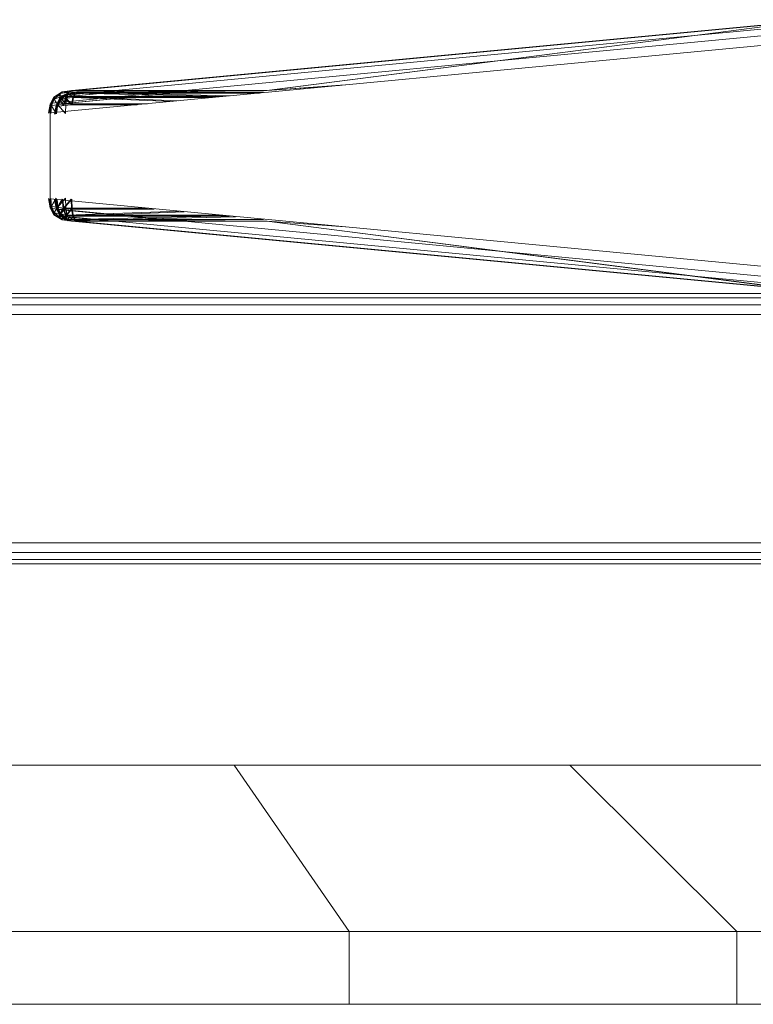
# Model space of a CAD drawing. Header units: millimetres. Extents: x 1 to 3476, y -521 to 159.
# Tile 10 of 130: x 181 to 200, y 133 to 159. Entities that reach past the tile are written whole.
import ezdxf

# ---------------------------------------------------------------- set-up
doc = ezdxf.new("R2010")
doc.units = ezdxf.units.MM
doc.layers.add('VG491211CA_dwg', color=8, linetype='Continuous', lineweight=9)

# ---------------------------------------------------------------- blocks, each defined once
blk = doc.blocks.new('VG491211CA_dwg-300031-Południe')
at = {"color": 18, "lineweight": 9}
for p, q in [((201.628, 158.871), (181.742, 156.982)), ((181.995, 157.018), (201.949, 158.915)), ((201.966, 158.915), (181.996, 157.018)), ((201.966, 158.915), (187.215, 157.023)), ((187.222, 157.023), (201.949, 158.915)), ((181.451, 156.683), (201.243, 158.563)), ((181.56, 156.87), (201.387, 158.753)), ((181.414, 156.421), (201.195, 158.299)), ((185.005, 157.021), (181.45, 156.683)), ((181.74, 156.982), (181.518, 156.846)), ((181.742, 156.982), (181.519, 156.846)), ((181.559, 156.87), (183.126, 157.019)), ((181.559, 156.87), (181.74, 156.982)), ((181.742, 156.982), (181.56, 156.87)), ((185.168, 156.995), (181.607, 156.657)), ((181.621, 156.657), (185.463, 157.022)), ((181.92, 156.975), (181.672, 156.84)), ((181.921, 156.975), (181.673, 156.84)), ((181.995, 157.018), (181.689, 156.938)), ((181.689, 156.938), (181.74, 156.982)), ((181.92, 156.975), (181.689, 156.938)), ((181.996, 157.018), (181.69, 156.938)), ((181.742, 156.982), (181.69, 156.938)), ((181.69, 156.938), (181.921, 156.975)), ((181.716, 156.844), (183.286, 156.993)), ((181.73, 156.844), (183.58, 157.02)), ((181.74, 156.982), (181.995, 157.018)), ((181.996, 157.018), (181.742, 156.982)), ((182.152, 156.992), (181.846, 156.912)), ((182.165, 156.992), (181.86, 156.912)), ((181.92, 156.975), (181.866, 156.858)), ((181.867, 156.858), (181.921, 156.975)), ((186.23, 156.878), (181.92, 156.975)), ((181.921, 156.975), (181.996, 157.018)), ((181.921, 156.975), (187.121, 156.978)), ((181.921, 156.975), (186.229, 156.878)), ((187.222, 157.023), (181.995, 157.018)), ((181.996, 157.018), (187.215, 157.023)), ((181.996, 157.018), (187.121, 156.978)), ((182.165, 156.992), (187.015, 156.953)), ((187.215, 157.023), (189.324, 157.172)), ((187.215, 157.023), (189.159, 157.156)), ((189.306, 157.17), (187.222, 157.023)), ((189.143, 157.155), (187.222, 157.023)), ((181.518, 156.846), (181.416, 156.658)), ((181.416, 156.658), (181.524, 156.785)), ((181.418, 156.658), (181.519, 156.846)), ((181.418, 156.658), (181.526, 156.785)), ((181.45, 156.683), (181.559, 156.87)), ((181.45, 156.683), (181.518, 156.846)), ((181.56, 156.87), (181.451, 156.683)), ((181.451, 156.683), (181.519, 156.846)), ((181.454, 156.615), (181.524, 156.785)), ((181.526, 156.785), (181.455, 156.615)), ((181.689, 156.938), (181.518, 156.846)), ((181.518, 156.846), (181.559, 156.87)), ((181.524, 156.785), (181.518, 156.846)), ((181.519, 156.846), (181.69, 156.938)), ((181.519, 156.846), (181.56, 156.87)), ((181.526, 156.785), (181.519, 156.846)), ((181.689, 156.938), (181.524, 156.785)), ((181.524, 156.785), (181.672, 156.84)), ((181.609, 156.65), (181.524, 156.785)), ((181.69, 156.938), (181.526, 156.785)), ((181.673, 156.84), (181.526, 156.785)), ((181.61, 156.65), (181.526, 156.785)), ((181.676, 156.82), (181.574, 156.632)), ((181.574, 156.632), (181.682, 156.759)), ((181.588, 156.632), (181.689, 156.82)), ((181.588, 156.632), (181.695, 156.759)), ((181.607, 156.657), (181.716, 156.844)), ((181.607, 156.657), (181.676, 156.82)), ((181.609, 156.65), (181.672, 156.84)), ((181.673, 156.84), (181.61, 156.65)), ((181.611, 156.589), (181.682, 156.759)), ((181.73, 156.844), (181.621, 156.657)), ((181.621, 156.657), (181.689, 156.82)), ((181.695, 156.759), (181.625, 156.589)), ((181.672, 156.84), (181.689, 156.938)), ((181.672, 156.84), (181.866, 156.858)), ((181.834, 156.668), (181.672, 156.84)), ((181.69, 156.938), (181.673, 156.84)), ((181.867, 156.858), (181.673, 156.84)), ((181.835, 156.668), (181.673, 156.84)), ((181.898, 156.956), (181.676, 156.82)), ((181.846, 156.912), (181.676, 156.82)), ((181.676, 156.82), (181.716, 156.844)), ((181.682, 156.759), (181.676, 156.82)), ((181.846, 156.912), (181.682, 156.759)), ((181.682, 156.759), (181.829, 156.814)), ((181.766, 156.624), (181.682, 156.759)), ((181.911, 156.956), (181.689, 156.82)), ((181.689, 156.82), (181.86, 156.912)), ((181.689, 156.82), (181.73, 156.844)), ((181.695, 156.759), (181.689, 156.82)), ((181.86, 156.912), (181.695, 156.759)), ((181.843, 156.814), (181.695, 156.759)), ((181.779, 156.624), (181.695, 156.759)), ((181.716, 156.844), (181.898, 156.956)), ((181.911, 156.956), (181.73, 156.844)), ((181.766, 156.624), (181.829, 156.814)), ((181.843, 156.814), (181.779, 156.624)), ((182.077, 156.949), (181.829, 156.814)), ((181.829, 156.814), (181.846, 156.912)), ((181.829, 156.814), (182.023, 156.832)), ((181.991, 156.642), (181.829, 156.814)), ((181.866, 156.858), (181.834, 156.668)), ((181.835, 156.668), (181.867, 156.858)), ((182.09, 156.949), (181.843, 156.814)), ((181.86, 156.912), (181.843, 156.814)), ((182.037, 156.832), (181.843, 156.814)), ((182.005, 156.642), (181.843, 156.814)), ((181.846, 156.912), (181.898, 156.956)), ((182.077, 156.949), (181.846, 156.912)), ((181.911, 156.956), (181.86, 156.912)), ((181.86, 156.912), (182.09, 156.949)), ((181.866, 156.858), (186.031, 156.859)), ((181.866, 156.858), (184.859, 156.748)), ((186.031, 156.859), (181.867, 156.858)), ((184.859, 156.748), (181.867, 156.858)), ((182.023, 156.832), (181.991, 156.642)), ((182.005, 156.642), (182.037, 156.832)), ((182.077, 156.949), (182.023, 156.832)), ((182.023, 156.832), (185.756, 156.833)), ((182.023, 156.832), (184.681, 156.731)), ((182.037, 156.832), (182.09, 156.949)), ((185.756, 156.833), (182.037, 156.832)), ((184.683, 156.731), (182.037, 156.832)), ((186.013, 156.858), (182.077, 156.949)), ((182.09, 156.949), (187.005, 156.952)), ((182.09, 156.949), (186.013, 156.858)), ((181.416, 156.658), (181.375, 156.414)), ((181.375, 156.414), (181.454, 156.615)), ((181.376, 156.414), (181.418, 156.658)), ((181.376, 156.414), (181.455, 156.615)), ((181.413, 156.421), (181.45, 156.683)), ((181.413, 156.421), (181.416, 156.658)), ((181.451, 156.683), (181.414, 156.421)), ((181.414, 156.421), (181.418, 156.658)), ((181.45, 156.683), (181.416, 156.658)), ((181.416, 156.658), (181.454, 156.615)), ((181.418, 156.658), (181.451, 156.683)), ((181.455, 156.615), (181.418, 156.658)), ((181.43, 156.409), (181.454, 156.615)), ((181.455, 156.615), (181.431, 156.409)), ((181.454, 156.615), (181.609, 156.65)), ((181.58, 156.406), (181.454, 156.615)), ((181.61, 156.65), (181.455, 156.615)), ((181.581, 156.406), (181.455, 156.615)), ((181.574, 156.632), (181.533, 156.388)), ((181.546, 156.388), (181.588, 156.632)), ((181.571, 156.395), (181.607, 156.657)), ((181.571, 156.395), (181.574, 156.632)), ((181.607, 156.657), (181.574, 156.632)), ((181.574, 156.632), (181.611, 156.589)), ((181.58, 156.406), (181.609, 156.65)), ((181.61, 156.65), (181.581, 156.406)), ((181.621, 156.657), (181.585, 156.395)), ((181.585, 156.395), (181.588, 156.632)), ((181.588, 156.632), (181.621, 156.657)), ((181.625, 156.589), (181.588, 156.632)), ((181.609, 156.65), (181.834, 156.668)), ((181.824, 156.405), (181.609, 156.65)), ((181.835, 156.668), (181.61, 156.65)), ((181.825, 156.405), (181.61, 156.65)), ((181.611, 156.589), (181.766, 156.624)), ((181.779, 156.624), (181.625, 156.589)), ((181.766, 156.624), (181.991, 156.642)), ((182.005, 156.642), (181.779, 156.624)), ((181.834, 156.668), (181.824, 156.405)), ((181.825, 156.405), (181.835, 156.668)), ((181.834, 156.668), (184.02, 156.668)), ((184.02, 156.668), (181.835, 156.668)), ((181.991, 156.642), (183.746, 156.642)), ((183.746, 156.642), (182.005, 156.642)), ((181.414, 154.124), (181.414, 156.421)), ((181.375, 154.131), (181.454, 153.93)), ((181.375, 154.131), (181.416, 153.887)), ((181.418, 153.887), (181.376, 154.131)), ((181.376, 154.131), (181.455, 153.93)), ((181.45, 153.862), (181.413, 154.124)), ((181.413, 154.124), (181.416, 153.887)), ((201.195, 152.246), (181.414, 154.124)), ((181.414, 154.124), (181.451, 153.862)), ((181.414, 154.124), (181.418, 153.887)), ((181.454, 153.93), (181.43, 154.136)), ((181.431, 154.136), (181.455, 153.93)), ((181.58, 154.139), (181.454, 153.93)), ((181.581, 154.139), (181.455, 153.93)), ((181.533, 154.105), (181.611, 153.904)), ((181.533, 154.105), (181.574, 153.861)), ((181.588, 153.861), (181.546, 154.105)), ((181.546, 154.105), (181.625, 153.904)), ((181.607, 153.836), (181.571, 154.098)), ((181.571, 154.098), (181.574, 153.861)), ((181.609, 153.895), (181.58, 154.139)), ((181.581, 154.139), (181.61, 153.895)), ((181.585, 154.098), (181.621, 153.836)), ((181.585, 154.098), (181.588, 153.861)), ((181.611, 153.904), (181.588, 154.11)), ((181.601, 154.11), (181.625, 153.904)), ((181.824, 154.14), (181.609, 153.895)), ((181.825, 154.14), (181.61, 153.895)), ((181.737, 154.113), (181.611, 153.904)), ((181.751, 154.113), (181.625, 153.904)), ((181.766, 153.869), (181.737, 154.113)), ((181.751, 154.113), (181.779, 153.869)), ((181.98, 154.114), (181.766, 153.869)), ((181.994, 154.114), (181.779, 153.869)), ((181.824, 154.14), (181.834, 153.877)), ((181.835, 153.877), (181.825, 154.14)), ((181.98, 154.114), (181.991, 153.851)), ((182.005, 153.851), (181.994, 154.114)), ((181.454, 153.93), (181.416, 153.887)), ((181.416, 153.887), (181.524, 153.76)), ((181.416, 153.887), (181.518, 153.699)), ((181.416, 153.887), (181.45, 153.862)), ((181.418, 153.887), (181.455, 153.93)), ((181.519, 153.699), (181.418, 153.887)), ((181.418, 153.887), (181.526, 153.76)), ((181.451, 153.862), (181.418, 153.887)), ((181.45, 153.862), (185.005, 153.524)), ((181.559, 153.675), (181.45, 153.862)), ((181.45, 153.862), (181.518, 153.699)), ((201.233, 151.983), (181.451, 153.862)), ((181.451, 153.862), (181.56, 153.675)), ((181.451, 153.862), (181.519, 153.699)), ((181.524, 153.76), (181.454, 153.93)), ((181.609, 153.895), (181.454, 153.93)), ((181.455, 153.93), (181.526, 153.76)), ((181.455, 153.93), (181.61, 153.895)), ((181.609, 153.895), (181.524, 153.76)), ((181.61, 153.895), (181.526, 153.76)), ((181.611, 153.904), (181.574, 153.861)), ((181.574, 153.861), (181.682, 153.734)), ((181.574, 153.861), (181.676, 153.673)), ((181.574, 153.861), (181.607, 153.836)), ((181.588, 153.861), (181.625, 153.904)), ((181.689, 153.673), (181.588, 153.861)), ((181.588, 153.861), (181.695, 153.734)), ((181.621, 153.836), (181.588, 153.861)), ((181.607, 153.836), (184.892, 153.524)), ((181.716, 153.649), (181.607, 153.836)), ((181.607, 153.836), (181.676, 153.673)), ((181.672, 153.705), (181.609, 153.895)), ((181.834, 153.877), (181.609, 153.895)), ((181.61, 153.895), (181.673, 153.705)), ((181.61, 153.895), (181.835, 153.877)), ((181.682, 153.734), (181.611, 153.904)), ((181.766, 153.869), (181.611, 153.904)), ((184.909, 153.524), (181.621, 153.836)), ((181.621, 153.836), (181.73, 153.649)), ((181.621, 153.836), (181.689, 153.673)), ((181.625, 153.904), (181.695, 153.734)), ((181.625, 153.904), (181.779, 153.869)), ((181.834, 153.877), (181.672, 153.705)), ((181.835, 153.877), (181.673, 153.705)), ((181.766, 153.869), (181.682, 153.734)), ((181.779, 153.869), (181.695, 153.734)), ((181.829, 153.679), (181.766, 153.869)), ((181.991, 153.851), (181.766, 153.869)), ((181.779, 153.869), (181.843, 153.679)), ((181.779, 153.869), (182.005, 153.851)), ((181.991, 153.851), (181.829, 153.679)), ((184.02, 153.877), (181.834, 153.877)), ((181.834, 153.877), (181.866, 153.687)), ((181.835, 153.877), (184.02, 153.877)), ((181.867, 153.687), (181.835, 153.877)), ((182.005, 153.851), (181.843, 153.679)), ((184.194, 153.851), (181.991, 153.851)), ((181.991, 153.851), (182.023, 153.661)), ((182.005, 153.851), (184.194, 153.851)), ((182.037, 153.661), (182.005, 153.851)), ((181.518, 153.699), (181.524, 153.76)), ((181.559, 153.675), (181.518, 153.699)), ((181.518, 153.699), (181.689, 153.607)), ((181.74, 153.563), (181.518, 153.699)), ((181.526, 153.76), (181.519, 153.699)), ((181.519, 153.699), (181.56, 153.675)), ((181.69, 153.607), (181.519, 153.699)), ((181.742, 153.563), (181.519, 153.699)), ((181.689, 153.607), (181.524, 153.76)), ((181.672, 153.705), (181.524, 153.76)), ((181.526, 153.76), (181.673, 153.705)), ((181.69, 153.607), (181.526, 153.76)), ((183.126, 153.526), (181.559, 153.675)), ((181.74, 153.563), (181.559, 153.675)), ((181.56, 153.675), (201.349, 151.796)), ((181.56, 153.675), (181.742, 153.563)), ((181.689, 153.607), (181.672, 153.705)), ((181.92, 153.57), (181.672, 153.705)), ((181.866, 153.687), (181.672, 153.705)), ((181.673, 153.705), (181.69, 153.607)), ((181.673, 153.705), (181.867, 153.687)), ((181.921, 153.57), (181.673, 153.705)), ((181.676, 153.673), (181.682, 153.734)), ((181.716, 153.649), (181.676, 153.673)), ((181.676, 153.673), (181.846, 153.581)), ((181.898, 153.537), (181.676, 153.673)), ((181.846, 153.581), (181.682, 153.734)), ((181.829, 153.679), (181.682, 153.734)), ((181.695, 153.734), (181.689, 153.673)), ((181.689, 153.673), (181.73, 153.649)), ((181.86, 153.581), (181.689, 153.673)), ((181.911, 153.537), (181.689, 153.673)), ((181.689, 153.607), (181.92, 153.57)), ((181.74, 153.563), (181.689, 153.607)), ((181.995, 153.527), (181.689, 153.607)), ((181.69, 153.607), (181.742, 153.563)), ((181.921, 153.57), (181.69, 153.607)), ((181.996, 153.527), (181.69, 153.607)), ((181.695, 153.734), (181.843, 153.679)), ((181.86, 153.581), (181.695, 153.734)), ((183.011, 153.526), (181.716, 153.649)), ((181.898, 153.537), (181.716, 153.649)), ((181.73, 153.649), (183.026, 153.526)), ((181.73, 153.649), (181.911, 153.537)), ((181.995, 153.527), (181.74, 153.563)), ((181.742, 153.563), (201.543, 151.683)), ((181.742, 153.563), (181.996, 153.527)), ((181.846, 153.581), (181.829, 153.679)), ((182.077, 153.544), (181.829, 153.679)), ((182.023, 153.661), (181.829, 153.679)), ((181.843, 153.679), (181.86, 153.581)), ((181.843, 153.679), (182.037, 153.661)), ((182.09, 153.544), (181.843, 153.679)), ((181.898, 153.537), (181.846, 153.581)), ((181.86, 153.581), (181.911, 153.537)), ((184.86, 153.797), (181.866, 153.687)), ((186.031, 153.686), (181.866, 153.687)), ((181.866, 153.687), (181.92, 153.57)), ((181.867, 153.687), (184.859, 153.797)), ((181.921, 153.57), (181.867, 153.687)), ((181.867, 153.687), (186.031, 153.686)), ((181.92, 153.57), (186.23, 153.667)), ((186.229, 153.667), (181.921, 153.57)), ((187.121, 153.567), (181.921, 153.57)), ((181.996, 153.527), (181.921, 153.57)), ((187.121, 153.567), (181.996, 153.527)), ((185.002, 153.774), (182.023, 153.661)), ((186.208, 153.66), (182.023, 153.661)), ((182.023, 153.661), (182.077, 153.544)), ((182.037, 153.661), (185.003, 153.774)), ((182.09, 153.544), (182.037, 153.661)), ((182.037, 153.661), (186.208, 153.66)), ((182.077, 153.544), (186.375, 153.644)), ((186.375, 153.644), (182.09, 153.544)), ((201.797, 151.645), (181.995, 153.527)), ((181.995, 153.527), (187.222, 153.522)), ((187.215, 153.522), (181.996, 153.527)), ((181.996, 153.527), (201.813, 151.645)), ((189.325, 153.373), (187.215, 153.522)), ((187.215, 153.522), (201.813, 151.645)), ((187.222, 153.522), (189.307, 153.375)), ((201.797, 151.645), (187.222, 153.522)), ((131.328, 151.48), (200.916, 151.48)), ((200.803, 151.592), (131.441, 151.592)), ((131.141, 151.292), (201.103, 151.292)), ((130.878, 151.03), (201.366, 151.03)), ((201.366, 144.926), (130.878, 144.926)), ((201.103, 144.664), (131.141, 144.664)), ((200.916, 144.476), (131.328, 144.476)), ((131.441, 144.364), (200.803, 144.364)), ((176.591, 138.977), (186.338, 138.977)), ((186.338, 138.977), (195.322, 138.977)), ((186.338, 138.977), (189.414, 134.525)), ((195.322, 138.977), (203.196, 138.977)), ((195.322, 138.977), (199.788, 134.525)), ((178.159, 134.525), (189.414, 134.525)), ((189.414, 134.525), (199.788, 134.525)), ((189.414, 134.525), (189.414, 132.579)), ((199.788, 134.525), (208.88, 134.525)), ((199.788, 134.525), (199.788, 132.579)), ((903.786, 132.579), (5.067, 132.579))]:
    blk.add_line(p, q, dxfattribs=at)

msp = doc.modelspace()

# ---------------------------------------------------------------- block references
at = {"layer": 'VG491211CA_dwg', "color": 18}
msp.add_blockref('VG491211CA_dwg-300031-Południe', (0, 0), dxfattribs=at)

doc.saveas('drawing.dxf')
